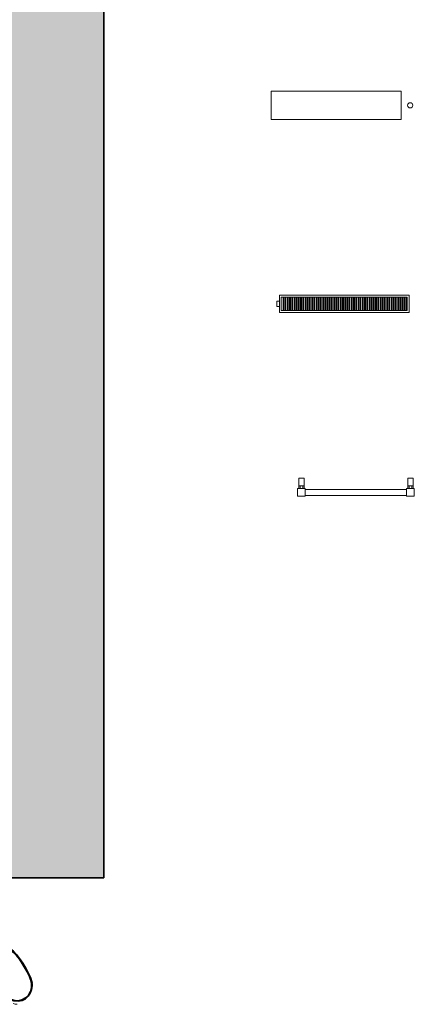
# Model space of a CAD drawing. Header units: metres. Extents: x -0.3 to 46.9, y -0.4 to 27.9.
# Tile 23 of 26: x 39.4 to 41, y 0 to 3.8. Entities that reach past the tile are written whole.
import ezdxf

# ---------------------------------------------------------------- set-up
doc = ezdxf.new("R2010")
doc.units = ezdxf.units.M
for name, color, linetype, lineweight in [('AV-SRAFY', 7, 'Continuous', 35), ('AV-STAVBA', 7, 'Continuous', 18), ('AV-VYBAVENI', 7, 'Continuous', 18)]:
    doc.layers.add(name, color=color, linetype=linetype, lineweight=lineweight)

# ---------------------------------------------------------------- blocks, each defined once
blk = doc.blocks.new('GM_Detový svod_04 - GM_Detový svod_04-1507001-1NP')
at = {"layer": 'AV-STAVBA', "color": 254, "lineweight": 35, "true_color": 0xcccccc, "flags": 128}
for points in [[(39.375, 0.1821), (39.3674, 0.1773), (39.3612, 0.1692), (39.3567, 0.1577), (39.3538, 0.1433), (39.3527, 0.1262), (39.3533, 0.1067), (39.3556, 0.0853), (39.3597, 0.0625)], [(39.3617, 0.0632), (39.358, 0.0849), (39.3559, 0.1052), (39.3554, 0.1236), (39.3566, 0.1399), (39.3594, 0.1535), (39.3638, 0.1643), (39.3697, 0.1721), (39.377, 0.1766)], [(39.4636, 0.1003), (39.452, 0.1204), (39.4401, 0.1383), (39.428, 0.1536), (39.4161, 0.166), (39.4046, 0.1752), (39.3938, 0.181), (39.3838, 0.1833), (39.375, 0.1821)], [(39.377, 0.1766), (39.3854, 0.1778), (39.3949, 0.1756), (39.4052, 0.1702), (39.4162, 0.1615), (39.4275, 0.1499), (39.439, 0.1355), (39.4504, 0.1186), (39.4615, 0.0996)], [(39.4615, 0.0996), (39.469, 0.0861), (39.4763, 0.0719), (39.482, 0.0572), (39.4852, 0.0418), (39.4852, 0.0261), (39.4815, 0.0108), (39.474, -0.003), (39.4629, -0.0142), (39.4491, -0.0216)], [(39.4499, -0.0237), (39.4627, -0.017), (39.4734, -0.0072), (39.4812, 0.0049), (39.486, 0.0186), (39.4877, 0.033), (39.4864, 0.0474), (39.4827, 0.0614), (39.4772, 0.0748), (39.4705, 0.0877), (39.4636, 0.1003)], [(39.3597, 0.0625), (39.3627, 0.047), (39.3665, 0.0311), (39.3718, 0.0159), (39.3796, 0.0018), (39.3901, -0.0104), (39.4031, -0.0198), (39.4181, -0.0255), (39.4341, -0.0269), (39.4499, -0.0237)], [(39.3712, 0.0229), (39.3674, 0.0355), (39.3643, 0.0495), (39.3617, 0.0632)], [(39.4491, -0.0216), (39.4353, -0.0247), (39.4212, -0.024), (39.4077, -0.0197), (39.3956, -0.0124), (39.3854, -0.0025), (39.3774, 0.0092), (39.3715, 0.022)]]:
    blk.add_lwpolyline(points, dxfattribs=at)
at = {"layer": 'AV-STAVBA', "color": 254, "true_color": 0xcccccc, "flags": 128}
for points in [[(39.4899, 0.0419), (39.4898, 0.0419), (39.4898, 0.0421), (39.4896, 0.0424), (39.4895, 0.0429), (39.4893, 0.0435), (39.489, 0.0442), (39.4887, 0.045), (39.4884, 0.0459), (39.488, 0.047), (39.4876, 0.0482), (39.4871, 0.0495), (39.4866, 0.0509), (39.486, 0.0524), (39.4854, 0.0541), (39.4848, 0.0558), (39.4841, 0.0577), (39.4834, 0.0596), (39.4826, 0.0617), (39.4821, 0.0633)], [(39.3693, 0.0222), (39.3701, 0.0201), (39.3708, 0.0181), (39.3715, 0.0161), (39.3722, 0.0143), (39.3728, 0.0126), (39.3734, 0.011), (39.3739, 0.0095), (39.3744, 0.0081), (39.3749, 0.0068), (39.3753, 0.0057), (39.3757, 0.0046), (39.376, 0.0037), (39.3763, 0.0029), (39.3766, 0.0023), (39.3768, 0.0017), (39.3769, 0.0013), (39.377, 0.001), (39.3771, 0.0009), (39.3771, 0.0008)]]:
    blk.add_lwpolyline(points, dxfattribs=at)
at = {"layer": 'AV-STAVBA', "color": 254, "true_color": 0xcccccc}
blk.add_arc((39.4335, 0.0213), 0.06, 251.7246, 267.5, dxfattribs=at)
blk = doc.blocks.new('D0089 - 1514 - OÚPSŘ_Benešova_rvt-1-1NP')
at = {"layer": 'AV-SRAFY', "lineweight": 18, "true_color": 0xcccccc}
blk.add_hatch(color=254, dxfattribs=at).paths.add_polyline_path([(39.7648, 0.4482), (39.7648, 14.7482), (39.1448, 14.7482), (39.1448, 0.4482), (39.6598, 0.4482)])
at = {"layer": 'AV-STAVBA', "color": 254, "lineweight": 35, "true_color": 0xcccccc}
for p, q in [((39.7648, 0.4482), (39.7648, 14.7482)), ((39.1448, 0.4482), (39.7648, 0.4482))]:
    blk.add_line(p, q, dxfattribs=at)
at = {"layer": 'AV-STAVBA', "color": 254, "lineweight": 18, "true_color": 0xcccccc}
blk.add_blockref('GM_Detový svod_04 - GM_Detový svod_04-1507001-1NP', (0, 0), dxfattribs=at)
blk = doc.blocks.new('Family - ___-883817-Legenda otopných těles')
at = {"layer": 'AV-VYBAVENI', "color": 5, "true_color": 0x0000ff}
for p, q in [((0.5182, 3.4784), (0.5182, 3.3684)), ((1.0182, 3.4784), (0.5182, 3.4784)), ((1.0182, 3.3684), (1.0182, 3.4784)), ((0.5182, 3.3684), (1.0182, 3.3684))]:
    blk.add_line(p, q, dxfattribs=at)
blk.add_circle((1.0537, 3.4234), 0.01, dxfattribs=at)
blk = doc.blocks.new('Family - ___-886793-Legenda otopných těles')
at = {"layer": 'AV-VYBAVENI', "color": 5, "true_color": 0x0000ff}
for p, q in [((0.6244, 1.9877), (0.6244, 1.9577)), ((0.6444, 1.9877), (0.6244, 1.9877)), ((0.6444, 1.9577), (0.6444, 1.9877)), ((1.0444, 1.9877), (1.0444, 1.9577)), ((1.0644, 1.9877), (1.0444, 1.9877)), ((1.0644, 1.9577), (1.0644, 1.9877)), ((0.6194, 1.9477), (0.6494, 1.9477)), ((0.6194, 1.9477), (0.6194, 1.9177)), ((0.6244, 1.9577), (0.6444, 1.9577)), ((0.6244, 1.9577), (0.6244, 1.9477)), ((0.6294, 1.9577), (0.6294, 1.9477)), ((0.6394, 1.9477), (0.6394, 1.9577)), ((0.6444, 1.9477), (0.6444, 1.9577)), ((0.6494, 1.9177), (0.6494, 1.9477)), ((1.0394, 1.9442), (0.6494, 1.9442)), ((1.0394, 1.9477), (1.0694, 1.9477)), ((1.0394, 1.9177), (1.0394, 1.9477)), ((1.0444, 1.9577), (1.0644, 1.9577)), ((1.0444, 1.9577), (1.0444, 1.9477)), ((1.0494, 1.9577), (1.0494, 1.9477)), ((1.0594, 1.9477), (1.0594, 1.9577)), ((1.0644, 1.9477), (1.0644, 1.9577)), ((1.0694, 1.9477), (1.0694, 1.9177)), ((0.6494, 1.9177), (0.6194, 1.9177)), ((0.6494, 1.9212), (1.0394, 1.9212)), ((1.0694, 1.9177), (1.0394, 1.9177))]:
    blk.add_line(p, q, dxfattribs=at)
blk = doc.blocks.new('Family - ___-886830-Legenda otopných těles')
at = {"layer": 'AV-VYBAVENI', "color": 5, "true_color": 0x0000ff}
for p, q in [((0.5494, 2.6688), (0.5394, 2.6688)), ((0.5394, 2.6688), (0.5394, 2.6488)), ((0.5394, 2.6688), (0.5394, 2.6684)), ((0.5494, 2.6688), (0.5394, 2.6688)), ((0.5394, 2.6688), (0.5394, 2.6684)), ((0.5394, 2.6688), (0.5394, 2.6684)), ((1.0494, 2.6918), (0.5494, 2.6918)), ((0.5494, 2.6918), (0.5494, 2.6258)), ((0.5564, 2.6328), (0.5564, 2.6848)), ((0.5564, 2.6848), (1.0424, 2.6848)), ((0.5664, 2.6848), (0.5634, 2.6848)), ((0.5634, 2.6848), (0.5634, 2.6328)), ((0.5664, 2.6328), (0.5664, 2.6848)), ((0.5749, 2.6848), (0.5719, 2.6848)), ((0.5719, 2.6848), (0.5719, 2.6328)), ((0.5749, 2.6328), (0.5749, 2.6848)), ((0.5834, 2.6848), (0.5804, 2.6848)), ((0.5804, 2.6848), (0.5804, 2.6328)), ((0.5834, 2.6328), (0.5834, 2.6848)), ((0.5919, 2.6848), (0.5889, 2.6848)), ((0.5889, 2.6848), (0.5889, 2.6328)), ((0.5919, 2.6328), (0.5919, 2.6848)), ((0.6004, 2.6848), (0.5974, 2.6848)), ((0.5974, 2.6848), (0.5974, 2.6328)), ((0.6004, 2.6328), (0.6004, 2.6848)), ((0.6089, 2.6848), (0.6059, 2.6848)), ((0.6059, 2.6848), (0.6059, 2.6328)), ((0.6089, 2.6328), (0.6089, 2.6848)), ((0.6174, 2.6848), (0.6144, 2.6848)), ((0.6144, 2.6848), (0.6144, 2.6328)), ((0.6174, 2.6328), (0.6174, 2.6848)), ((0.6259, 2.6848), (0.6229, 2.6848)), ((0.6229, 2.6848), (0.6229, 2.6328)), ((0.6259, 2.6328), (0.6259, 2.6848)), ((0.6344, 2.6848), (0.6314, 2.6848)), ((0.6314, 2.6848), (0.6314, 2.6328)), ((0.6344, 2.6328), (0.6344, 2.6848)), ((0.6429, 2.6848), (0.6399, 2.6848)), ((0.6399, 2.6848), (0.6399, 2.6328)), ((0.6429, 2.6328), (0.6429, 2.6848)), ((0.6514, 2.6848), (0.6484, 2.6848)), ((0.6484, 2.6848), (0.6484, 2.6328)), ((0.6514, 2.6328), (0.6514, 2.6848)), ((0.6599, 2.6848), (0.6569, 2.6848)), ((0.6569, 2.6848), (0.6569, 2.6328)), ((0.6599, 2.6328), (0.6599, 2.6848)), ((0.6684, 2.6848), (0.6654, 2.6848)), ((0.6654, 2.6848), (0.6654, 2.6328)), ((0.6684, 2.6328), (0.6684, 2.6848)), ((0.6769, 2.6848), (0.6739, 2.6848)), ((0.6739, 2.6848), (0.6739, 2.6328)), ((0.6769, 2.6328), (0.6769, 2.6848)), ((0.6854, 2.6848), (0.6824, 2.6848)), ((0.6824, 2.6848), (0.6824, 2.6328)), ((0.6854, 2.6328), (0.6854, 2.6848)), ((0.6939, 2.6848), (0.6909, 2.6848)), ((0.6909, 2.6848), (0.6909, 2.6328)), ((0.6939, 2.6328), (0.6939, 2.6848)), ((0.7024, 2.6848), (0.6994, 2.6848)), ((0.6994, 2.6848), (0.6994, 2.6328)), ((0.7024, 2.6328), (0.7024, 2.6848)), ((0.7109, 2.6848), (0.7079, 2.6848)), ((0.7079, 2.6848), (0.7079, 2.6328)), ((0.7109, 2.6328), (0.7109, 2.6848)), ((0.7194, 2.6848), (0.7164, 2.6848)), ((0.7164, 2.6848), (0.7164, 2.6328)), ((0.7194, 2.6328), (0.7194, 2.6848)), ((0.7279, 2.6848), (0.7249, 2.6848)), ((0.7249, 2.6848), (0.7249, 2.6328)), ((0.7279, 2.6328), (0.7279, 2.6848)), ((0.7364, 2.6848), (0.7334, 2.6848)), ((0.7334, 2.6848), (0.7334, 2.6328)), ((0.7364, 2.6328), (0.7364, 2.6848)), ((0.7449, 2.6848), (0.7419, 2.6848)), ((0.7419, 2.6848), (0.7419, 2.6328)), ((0.7449, 2.6328), (0.7449, 2.6848)), ((0.7534, 2.6848), (0.7504, 2.6848)), ((0.7504, 2.6848), (0.7504, 2.6328)), ((0.7534, 2.6328), (0.7534, 2.6848)), ((0.7619, 2.6848), (0.7589, 2.6848)), ((0.7589, 2.6848), (0.7589, 2.6328)), ((0.7619, 2.6328), (0.7619, 2.6848)), ((0.7704, 2.6848), (0.7674, 2.6848)), ((0.7674, 2.6848), (0.7674, 2.6328)), ((0.7704, 2.6328), (0.7704, 2.6848)), ((0.7789, 2.6848), (0.7759, 2.6848)), ((0.7759, 2.6848), (0.7759, 2.6328)), ((0.7789, 2.6328), (0.7789, 2.6848)), ((0.7874, 2.6848), (0.7844, 2.6848)), ((0.7844, 2.6848), (0.7844, 2.6328)), ((0.7874, 2.6328), (0.7874, 2.6848)), ((0.7959, 2.6848), (0.7929, 2.6848)), ((0.7929, 2.6848), (0.7929, 2.6328)), ((0.7959, 2.6328), (0.7959, 2.6848)), ((0.8044, 2.6848), (0.8014, 2.6848)), ((0.8014, 2.6848), (0.8014, 2.6328)), ((0.8044, 2.6328), (0.8044, 2.6848)), ((0.8129, 2.6848), (0.8099, 2.6848)), ((0.8099, 2.6848), (0.8099, 2.6328)), ((0.8129, 2.6328), (0.8129, 2.6848)), ((0.8214, 2.6848), (0.8184, 2.6848)), ((0.8184, 2.6848), (0.8184, 2.6328)), ((0.8214, 2.6328), (0.8214, 2.6848)), ((0.8299, 2.6848), (0.8269, 2.6848)), ((0.8269, 2.6848), (0.8269, 2.6328)), ((0.8299, 2.6328), (0.8299, 2.6848)), ((0.8384, 2.6848), (0.8354, 2.6848)), ((0.8354, 2.6848), (0.8354, 2.6328)), ((0.8384, 2.6328), (0.8384, 2.6848)), ((0.8469, 2.6848), (0.8439, 2.6848)), ((0.8439, 2.6848), (0.8439, 2.6328)), ((0.8469, 2.6328), (0.8469, 2.6848)), ((0.8554, 2.6848), (0.8524, 2.6848)), ((0.8524, 2.6848), (0.8524, 2.6328)), ((0.8554, 2.6328), (0.8554, 2.6848)), ((0.8639, 2.6848), (0.8609, 2.6848)), ((0.8609, 2.6848), (0.8609, 2.6328)), ((0.8639, 2.6328), (0.8639, 2.6848)), ((0.8724, 2.6848), (0.8694, 2.6848)), ((0.8694, 2.6848), (0.8694, 2.6328)), ((0.8724, 2.6328), (0.8724, 2.6848)), ((0.8809, 2.6848), (0.8779, 2.6848)), ((0.8779, 2.6848), (0.8779, 2.6328)), ((0.8809, 2.6328), (0.8809, 2.6848)), ((0.8894, 2.6848), (0.8864, 2.6848)), ((0.8864, 2.6848), (0.8864, 2.6328)), ((0.8894, 2.6328), (0.8894, 2.6848)), ((0.8979, 2.6848), (0.8949, 2.6848)), ((0.8949, 2.6848), (0.8949, 2.6328)), ((0.8979, 2.6328), (0.8979, 2.6848)), ((0.9064, 2.6848), (0.9034, 2.6848)), ((0.9034, 2.6848), (0.9034, 2.6328)), ((0.9064, 2.6328), (0.9064, 2.6848)), ((0.9149, 2.6848), (0.9119, 2.6848)), ((0.9119, 2.6848), (0.9119, 2.6328)), ((0.9149, 2.6328), (0.9149, 2.6848)), ((0.9234, 2.6848), (0.9204, 2.6848)), ((0.9204, 2.6848), (0.9204, 2.6328)), ((0.9234, 2.6328), (0.9234, 2.6848)), ((0.9319, 2.6848), (0.9289, 2.6848)), ((0.9289, 2.6848), (0.9289, 2.6328)), ((0.9319, 2.6328), (0.9319, 2.6848)), ((0.9404, 2.6848), (0.9374, 2.6848)), ((0.9374, 2.6848), (0.9374, 2.6328)), ((0.9404, 2.6328), (0.9404, 2.6848)), ((0.9489, 2.6848), (0.9459, 2.6848)), ((0.9459, 2.6848), (0.9459, 2.6328)), ((0.9489, 2.6328), (0.9489, 2.6848)), ((0.9574, 2.6848), (0.9544, 2.6848)), ((0.9544, 2.6848), (0.9544, 2.6328)), ((0.9574, 2.6328), (0.9574, 2.6848)), ((0.9659, 2.6848), (0.9629, 2.6848)), ((0.9629, 2.6848), (0.9629, 2.6328)), ((0.9659, 2.6328), (0.9659, 2.6848)), ((0.9744, 2.6848), (0.9714, 2.6848)), ((0.9714, 2.6848), (0.9714, 2.6328)), ((0.9744, 2.6328), (0.9744, 2.6848)), ((0.9829, 2.6848), (0.9799, 2.6848)), ((0.9799, 2.6848), (0.9799, 2.6328)), ((0.9829, 2.6328), (0.9829, 2.6848)), ((0.9914, 2.6848), (0.9884, 2.6848)), ((0.9884, 2.6848), (0.9884, 2.6328)), ((0.9914, 2.6328), (0.9914, 2.6848)), ((0.9999, 2.6848), (0.9969, 2.6848)), ((0.9969, 2.6848), (0.9969, 2.6328)), ((0.9999, 2.6328), (0.9999, 2.6848)), ((1.0084, 2.6848), (1.0054, 2.6848)), ((1.0054, 2.6848), (1.0054, 2.6328)), ((1.0084, 2.6328), (1.0084, 2.6848)), ((1.0169, 2.6848), (1.0139, 2.6848)), ((1.0139, 2.6848), (1.0139, 2.6328)), ((1.0169, 2.6328), (1.0169, 2.6848)), ((1.0254, 2.6848), (1.0224, 2.6848)), ((1.0224, 2.6848), (1.0224, 2.6328)), ((1.0254, 2.6328), (1.0254, 2.6848)), ((1.0339, 2.6848), (1.0309, 2.6848)), ((1.0309, 2.6848), (1.0309, 2.6328)), ((1.0339, 2.6328), (1.0339, 2.6848)), ((1.0424, 2.6848), (1.0394, 2.6848)), ((1.0394, 2.6848), (1.0394, 2.6328)), ((1.0424, 2.6328), (1.0424, 2.6848)), ((1.0424, 2.6848), (1.0424, 2.6328)), ((1.0494, 2.6258), (1.0494, 2.6918)), ((0.5394, 2.6491), (0.5394, 2.6488)), ((0.5394, 2.6491), (0.5394, 2.6488)), ((0.5394, 2.6491), (0.5394, 2.6488)), ((0.5394, 2.6488), (0.5494, 2.6488)), ((0.5394, 2.6488), (0.5494, 2.6488)), ((0.5494, 2.6258), (1.0494, 2.6258)), ((1.0424, 2.6328), (0.5564, 2.6328)), ((0.5634, 2.6328), (0.5664, 2.6328)), ((0.5719, 2.6328), (0.5749, 2.6328)), ((0.5804, 2.6328), (0.5834, 2.6328)), ((0.5889, 2.6328), (0.5919, 2.6328)), ((0.5974, 2.6328), (0.6004, 2.6328)), ((0.6059, 2.6328), (0.6089, 2.6328)), ((0.6144, 2.6328), (0.6174, 2.6328)), ((0.6229, 2.6328), (0.6259, 2.6328)), ((0.6314, 2.6328), (0.6344, 2.6328)), ((0.6399, 2.6328), (0.6429, 2.6328)), ((0.6484, 2.6328), (0.6514, 2.6328)), ((0.6569, 2.6328), (0.6599, 2.6328)), ((0.6654, 2.6328), (0.6684, 2.6328)), ((0.6739, 2.6328), (0.6769, 2.6328)), ((0.6824, 2.6328), (0.6854, 2.6328)), ((0.6909, 2.6328), (0.6939, 2.6328)), ((0.6994, 2.6328), (0.7024, 2.6328)), ((0.7079, 2.6328), (0.7109, 2.6328)), ((0.7164, 2.6328), (0.7194, 2.6328)), ((0.7249, 2.6328), (0.7279, 2.6328)), ((0.7334, 2.6328), (0.7364, 2.6328)), ((0.7419, 2.6328), (0.7449, 2.6328)), ((0.7504, 2.6328), (0.7534, 2.6328)), ((0.7589, 2.6328), (0.7619, 2.6328)), ((0.7674, 2.6328), (0.7704, 2.6328)), ((0.7759, 2.6328), (0.7789, 2.6328)), ((0.7844, 2.6328), (0.7874, 2.6328)), ((0.7929, 2.6328), (0.7959, 2.6328)), ((0.8014, 2.6328), (0.8044, 2.6328)), ((0.8099, 2.6328), (0.8129, 2.6328)), ((0.8184, 2.6328), (0.8214, 2.6328)), ((0.8269, 2.6328), (0.8299, 2.6328)), ((0.8354, 2.6328), (0.8384, 2.6328)), ((0.8439, 2.6328), (0.8469, 2.6328)), ((0.8524, 2.6328), (0.8554, 2.6328)), ((0.8609, 2.6328), (0.8639, 2.6328)), ((0.8694, 2.6328), (0.8724, 2.6328)), ((0.8779, 2.6328), (0.8809, 2.6328)), ((0.8864, 2.6328), (0.8894, 2.6328)), ((0.8949, 2.6328), (0.8979, 2.6328)), ((0.9034, 2.6328), (0.9064, 2.6328)), ((0.9119, 2.6328), (0.9149, 2.6328)), ((0.9204, 2.6328), (0.9234, 2.6328)), ((0.9289, 2.6328), (0.9319, 2.6328)), ((0.9374, 2.6328), (0.9404, 2.6328)), ((0.9459, 2.6328), (0.9489, 2.6328)), ((0.9544, 2.6328), (0.9574, 2.6328)), ((0.9629, 2.6328), (0.9659, 2.6328)), ((0.9714, 2.6328), (0.9744, 2.6328)), ((0.9799, 2.6328), (0.9829, 2.6328)), ((0.9884, 2.6328), (0.9914, 2.6328)), ((0.9969, 2.6328), (0.9999, 2.6328)), ((1.0054, 2.6328), (1.0084, 2.6328)), ((1.0139, 2.6328), (1.0169, 2.6328)), ((1.0224, 2.6328), (1.0254, 2.6328)), ((1.0309, 2.6328), (1.0339, 2.6328)), ((1.0394, 2.6328), (1.0424, 2.6328))]:
    blk.add_line(p, q, dxfattribs=at)

msp = doc.modelspace()

# ---------------------------------------------------------------- block references
at = {"lineweight": 5}
msp.add_blockref('D0089 - 1514 - OÚPSŘ_Benešova_rvt-1-1NP', (0, 0), dxfattribs=at)
at = {"layer": 'AV-VYBAVENI', "color": 5, "true_color": 0x0000ff}
for name in ['Family - ___-883817-Legenda otopných těles', 'Family - ___-886830-Legenda otopných těles', 'Family - ___-886793-Legenda otopných těles']:
    msp.add_blockref(name, (39.8915, 0), dxfattribs=at)

doc.saveas('drawing.dxf')
